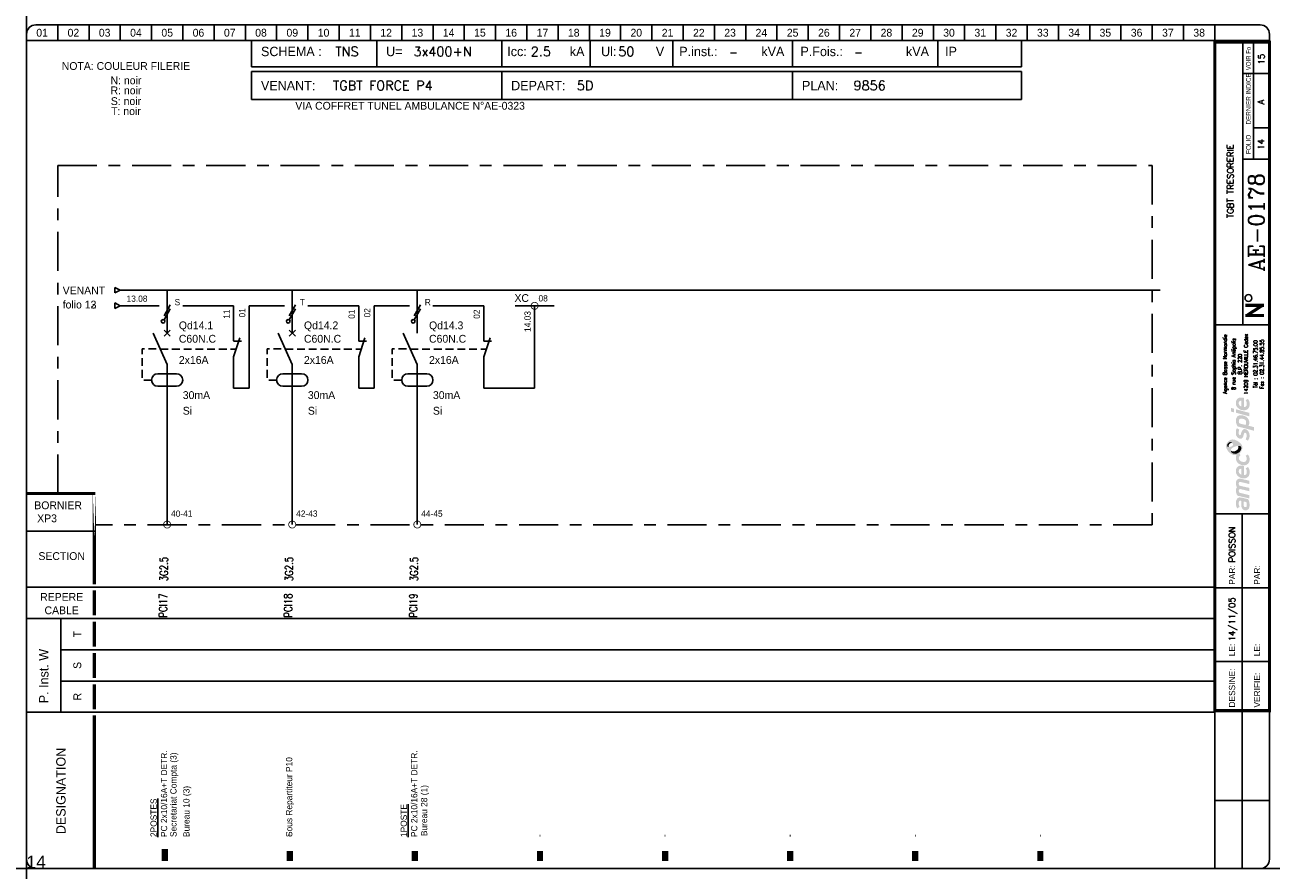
# Model space of a CAD drawing. Header units: millimetres. Extents: x 0 to 4898, y -1200 to 270.
# Tile 18 of 34: x 2000 to 2398, y -400 to -130. Entities that reach past the tile are written whole.
import ezdxf
from ezdxf.enums import TextEntityAlignment as Align

# ---------------------------------------------------------------- set-up
doc = ezdxf.new("R2010")
doc.units = ezdxf.units.MM
doc.header["$LTSCALE"] = 25
for name, pattern in [('AXES', [0.95, 0.5, -0.15, 0.15, -0.15]), ('CONTINU', [0]), ('DISCONTINU', [0.15, 0.1, -0.05])]:
    doc.linetypes.add(name, pattern=pattern)
doc.layers.get('0').update_dxf_attribs({"linetype": 'CONTINUOUS'})
doc.layers.get('Defpoints').update_dxf_attribs({"linetype": 'CONTINUOUS'})
for name, color, linetype in [('POINTILLE', 5, 'DISCONTINU'), ('TEXTE', 92, 'CONTINU'), ('TRAIAXE', 6, 'AXES'), ('TRAIFIN', 1, 'CONTINU'), ('TRAIGROS', 40, 'CONTINU'), ('TRAIMOY', 150, 'CONTINU')]:
    doc.layers.add(name, color=color, linetype=linetype)
doc.styles.add('ROMANC', font='romanc')
doc.styles.add('ROMANS8', font='ROMANS8.shx')
doc.styles.add('T1', font='arial.ttf')
doc.styles.add('TEXTE', font='txt8', dxfattribs={"height": 2.5})
doc.styles.add('TXT', font='txt', dxfattribs={"width": 0.8})

# ---------------------------------------------------------------- blocks, each defined once
blk = doc.blocks.new('CART')
at = {"layer": 'TEXTE', "color": 7}
for p, q in [((72.02, 264.91), (72.02, 256.49)), ((112.02, 264.91), (112.02, 256.49)), ((152.02, 264.91), (152.02, 256.49)), ((180.26, 264.91), (180.26, 256.49)), ((206.73, 264.91), (206.73, 256.49)), ((244.98, 264.91), (244.98, 256.49)), ((291.46, 264.91), (291.46, 256.49)), ((318.22, 264.91), (318.22, 256.49)), ((318.22, 256.49), (72.02, 256.49)), ((72, 255), (318.25, 255)), ((72, 246), (72, 255)), ((152, 255), (152, 246)), ((245, 255), (245, 246)), ((318.25, 255), (318.25, 246)), ((318.25, 246), (72, 246)), ((11.02, 79.91), (11.02, 49.91))]:
    blk.add_line(p, q, dxfattribs=at)
at = {"layer": 'TEXTE', "color": 7, "const_width": 1}
for points in [[(395.77, 180.16), (389.77, 180.16)], [(390.27, 176.91), (395.27, 180.16)], [(395.77, 176.91), (389.77, 176.91)]]:
    blk.add_lwpolyline(points, dxfattribs=at)
at = {"layer": 'TEXTE', "color": 7}
blk.add_circle((390.78, 182.5), 1.08, dxfattribs=at)
at = {"layer": 'TRAIAXE', "color": 6}
for p, q in [((10.02, 224.91), (360.02, 224.91)), ((10.02, 119.91), (10.02, 224.91)), ((360.02, 224.91), (360.02, 109.91)), ((360.02, 109.91), (22.02, 109.91))]:
    blk.add_line(p, q, dxfattribs=at)
at = {"layer": 'TRAIFIN', "color": 7}
for p, q in [((10.02, 269.91), (10.02, 264.91)), ((20.02, 269.91), (20.02, 264.91)), ((30.02, 269.91), (30.02, 264.91)), ((40.02, 269.91), (40.02, 264.91)), ((50.02, 269.91), (50.02, 264.91)), ((60.02, 269.91), (60.02, 264.91)), ((70.02, 269.91), (70.02, 264.91)), ((80.02, 269.91), (80.02, 264.91)), ((90.02, 269.91), (90.02, 264.91)), ((100.02, 269.91), (100.02, 264.91)), ((110.02, 269.91), (110.02, 264.91)), ((120.02, 269.91), (120.02, 264.91)), ((130.02, 269.91), (130.02, 264.91)), ((140.02, 269.91), (140.02, 264.91)), ((150.02, 269.91), (150.02, 264.91)), ((160.02, 269.91), (160.02, 264.91)), ((170.02, 269.91), (170.02, 264.91)), ((180.02, 269.91), (180.02, 264.91)), ((190.02, 269.91), (190.02, 264.91)), ((200.02, 269.91), (200.02, 264.91)), ((210.02, 269.91), (210.02, 264.91)), ((220.02, 269.91), (220.02, 264.91)), ((230.02, 269.91), (230.02, 264.91)), ((240.02, 269.91), (240.02, 264.91)), ((250.02, 269.91), (250.02, 264.91)), ((260.02, 269.91), (260.02, 264.91)), ((270.02, 269.91), (270.02, 264.91)), ((280.02, 269.91), (280.02, 264.91)), ((290.02, 269.91), (290.02, 264.91)), ((300.02, 269.91), (300.02, 264.91)), ((310.02, 269.91), (310.02, 264.91)), ((320.02, 269.91), (320.02, 264.91)), ((330.02, 269.91), (330.02, 264.91)), ((340.02, 269.91), (340.02, 264.91)), ((350.02, 269.91), (350.02, 264.91)), ((360.02, 269.91), (360.02, 264.91)), ((370.02, 269.91), (370.02, 264.91)), ((380.02, 269.91), (380.02, 264.91)), ((392.43, 226.95), (392.43, 264.41)), ((392.43, 237), (396.98, 237))]:
    blk.add_line(p, q, dxfattribs=at)
at = {"layer": 'TRAIGROS', "color": 7}
for p, q in [((3.02, 269.91), (394.52, 269.91)), ((0.02, 266.91), (0.02, 264.91)), ((397.52, 264.91), (0.02, 264.91)), ((397.52, 264.91), (0.02, 264.91)), ((0.02, 264.91), (0.02, 2.91)), ((389.02, 173.91), (389.02, 264.41)), ((397.52, 266.91), (397.52, 264.91)), ((397.52, 2.91), (397.52, 264.91)), ((389.02, 254.41), (397.02, 254.41)), ((389.02, 226.92), (397.02, 226.92)), ((380.02, 173.91), (397.52, 173.91)), ((380.02, 113.43), (397.53, 113.43)), ((0.02, 107.91), (22.02, 107.91)), ((0.02, 89.91), (380.02, 89.91)), ((11.02, 79.91), (0.02, 79.91)), ((11.02, 79.91), (380.02, 79.91)), ((11.02, 69.91), (380.02, 69.91)), ((11.02, 59.91), (380.02, 59.91)), ((0.02, 49.91), (380.02, 49.91)), ((380.02, -0.12), (380.02, 50.43)), ((3.02, -0.09), (394.52, -0.09))]:
    blk.add_line(p, q, dxfattribs=at)
for points, const_width in [([(380.02, 264.41), (380.02, 50.43), (397.52, 50.43), (397.52, 264.41), (380.02, 264.41)], 1), ([(0.02, 119.91), (22.02, 119.91)], 1), ([(21.73, 88.91), (21.73, 80.91)], 1), ([(21.73, 78.91), (21.73, 70.91)], 1), ([(21.73, 68.91), (21.73, 60.91)], 1), ([(21.73, 58.91), (21.73, 50.91)], 1), ([(21.73, 48.91), (21.73, 43.38)], 1), ([(21.73, 43.38), (21.73, -0.09)], 1), ([(44.23, 6.14), (44.23, 2.27)], 2), ([(84.23, 5.5), (84.23, 2.27)], 2), ([(124.23, 5.5), (124.23, 2.27)], 2), ([(164.23, 5.5), (164.23, 2.27)], 2), ([(204.23, 5.5), (204.23, 2.27)], 2), ([(244.23, 5.5), (244.23, 2.27)], 2), ([(284.23, 5.5), (284.23, 2.27)], 2), ([(324.23, 5.5), (324.23, 2.27)], 2)]:
    blk.add_lwpolyline(points, dxfattribs=dict(at, const_width=const_width))
at = {"layer": 'TRAIGROS', "color": 7, "const_width": 1}
blk.add_lwpolyline([(21.73, 119.95), (21.73, 90.91)], close=True, dxfattribs=at)
at = {"layer": 'TRAIGROS', "color": 7}
for centre, start, end in [((3.02, 266.91), 90, 180), ((394.52, 266.91), 0, 90), ((3.02, 2.91), 180, 270), ((394.52, 2.91), 270, 0)]:
    blk.add_arc(centre, 3, start, end, dxfattribs=at)
at = {"layer": 'TRAIMOY', "color": 7}
for p, q in [((388.77, -0.1), (388.77, 113.43)), ((380.02, 89.73), (397.53, 89.73)), ((380.02, 66.18), (397.53, 66.18)), ((380.02, 21.66), (397.53, 21.66))]:
    blk.add_line(p, q, dxfattribs=at)
at = {"layer": 'TEXTE', "color": 7}
for s, p in [('01', (5.02, 267.41)), ('02', (15.02, 267.41)), ('03', (25.02, 267.41)), ('04', (35.02, 267.41)), ('05', (45.02, 267.41)), ('06', (55.02, 267.41)), ('07', (65.02, 267.41)), ('08', (75.02, 267.41)), ('09', (85.02, 267.41)), ('10', (95.02, 267.41)), ('11', (105.02, 267.41)), ('12', (115.02, 267.41)), ('13', (125.02, 267.41)), ('14', (135.02, 267.41)), ('15', (145.02, 267.41)), ('16', (155.02, 267.41)), ('17', (165.02, 267.41)), ('18', (175.02, 267.41)), ('19', (185.02, 267.41)), ('20', (195.02, 267.41)), ('21', (205.02, 267.41)), ('22', (215.02, 267.41)), ('23', (225.02, 267.41)), ('24', (235.02, 267.41)), ('25', (245.02, 267.41)), ('26', (255.02, 267.41)), ('27', (265.02, 267.41)), ('28', (275.02, 267.41)), ('29', (285.02, 267.41)), ('30', (295.02, 267.41)), ('31', (305.02, 267.41)), ('32', (315.02, 267.41)), ('33', (325.02, 267.41)), ('34', (335.02, 267.41)), ('35', (345.02, 267.41)), ('36', (355.02, 267.41)), ('37', (365.02, 267.41)), ('38', (375.02, 267.41))]:
    blk.add_text(s, height=2.5, dxfattribs=at).set_placement(p, align=Align.MIDDLE)
for s, height, p in [('kA', 3, (173.77, 259.91)), ('Ul:', 3, (183.77, 259.91)), ('P.inst.:', 3, (208.77, 259.91)), ('kVA', 3, (235.02, 259.91)), ('P.Fois.:', 3, (247.52, 259.91)), ('kVA', 3, (281.27, 259.91)), ('SCHEMA :', 3, (75.02, 259.91)), ('U=', 3, (115.02, 259.91)), ('Icc:', 3, (153.77, 259.91)), ('V', 3, (201.27, 259.91)), ('IP', 3, (293.77, 259.91)), ('VENANT:', 3, (75, 249)), ('DEPART:', 3, (155, 249)), ('PLAN:', 3, (248, 249)), ('BORNIER', 2.5, (2.52, 114.91))]:
    blk.add_text(s, height=height, dxfattribs=at).set_placement(p)
at = {"layer": 'TEXTE', "color": 7, "width": 0.75}
blk.add_text('VOIR Fo', height=1.5, rotation=90, dxfattribs=at).set_placement((391.52, 255.41), (391.52, 262.91), align=Align.FIT)
at = {"layer": 'TEXTE', "color": 7, "style": 'TXT', "width": 0.8}
blk.add_text('DERNIER INDICE', height=1.5, rotation=90, dxfattribs=at).set_placement((391.52, 238.03))
at = {"layer": 'TEXTE', "color": 7}
for s, height, p in [('FOLIO', 1.5, (391.52, 231.67)), ('T', 2.5, (17.52, 74.91)), ('S', 2.5, (17.52, 64.91)), ('R', 2.5, (17.52, 54.91))]:
    blk.add_text(s, height=height, rotation=90, dxfattribs=at).set_placement(p, align=Align.CENTER)
for s, p in [('SECTION', (11.27, 98.66)), ('REPERE', (11.27, 85.59)), ('CABLE', (11.27, 81.3))]:
    blk.add_text(s, height=2.5, dxfattribs=at).set_placement(p, align=Align.CENTER)
for s, height, p in [('PAR:', 2, (386.53, 90.73)), ('PAR:', 2, (394.53, 90.73)), ('P. Inst. W', 3, (7.05, 52.81)), ('LE:', 2, (386.53, 67.86)), ('LE:', 2, (394.53, 67.86)), ('DESSINE:', 2, (386.53, 51.43)), ('VERIFIE:', 2, (394.53, 51.43)), ('DESIGNATION', 3, (12.52, 10.91))]:
    blk.add_text(s, height=height, rotation=90, dxfattribs=at).set_placement(p)
at = {"layer": 'TEXTE', "color": 4, "style": 'ROMANC'}
for tag, height, p in [('FOLIO_SUIVANT', 2, (395.92, 258.95)), ('INDICE', 2, (395.81, 245.26)), ('FOLIO', 2, (395.81, 231.67)), ('NUMERO', 5, (395.81, 206.7))]:
    blk.add_attdef(tag, text='', height=height, rotation=90, dxfattribs=at).set_placement(p, align=Align.CENTER)
for tag, p, height in [('REGIME_DE_NEUTRE', (98.77, 259.91), 3), ('TENSION', (123.77, 259.91), 3), ('ICC', (161.27, 259.91), 3), ('UI', (189.27, 259.91), 3), ('P_INSTAL', (224.73, 259.91), 2.5), ('PUISSSANCE_DE_FOISO', (264.73, 259.91), 2.5), ('VENANT_DE', (98, 249), 3), ('DEPART', (176, 249), 3), ('PLAN', (264.5, 249), 3)]:
    blk.add_attdef(tag, p, '', height=height, dxfattribs=at)
blk.add_attdef('INTITULE_DU_PLAN', text='', height=2, rotation=90, dxfattribs=at).set_placement((385.02, 219.91), align=Align.MIDDLE)
for tag, p in [('DESSINATEUR', (386.55, 97.87)), ('DATE', (386.53, 72.67))]:
    blk.add_attdef(tag, p, '', height=2, rotation=90, dxfattribs=at)
blk = doc.blocks.new('JC')
at = {"layer": 'TEXTE'}
for s, p in [('NOTA: COULEUR FILERIE', (10.73, 20.01)), ('N: noir', (10.73, 15.46)), ('R: noir', (10.73, 12.25)), ('S: noir', (10.73, 8.81)), ('T: noir', (10.73, 5.6))]:
    blk.add_text(s, height=2.5, dxfattribs=at).set_placement(p, align=Align.MIDDLE)
blk = doc.blocks.new('LOGO')
h = blk.add_hatch(color=187)
h.paths.add_polyline_path([(0.27, -25.15), (-0.26, -25.03), (-0.61, -25.01), (-0.96, -25.01), (-1.3, -25.15), (-1.56, -25.39), (-1.76, -25.66), (-1.92, -26.06), (-2.01, -26.61), (-2, -27.13), (-1.95, -27.54), (-1.82, -27.98), (-1.59, -28.49), (-0.78, -28.03), (-0.88, -27.84), (-0.99, -27.58), (-1.06, -27.27), (-1.09, -26.94), (-1.07, -26.65), (-1.03, -26.36), (-0.9, -26.15), (-0.74, -26.05), (-0.59, -26.04), (-0.23, -26.1), (-0.26, -26.47), (-0.29, -26.77), (-0.31, -27.1), (-0.31, -27.41), (-0.26, -27.77), (-0.19, -28.1), (-0.05, -28.44), (0.2, -28.78), (0.48, -28.98), (0.87, -29.11), (1.22, -29.1), (1.58, -29.04), (1.84, -28.87), (2.14, -28.53), (2.3, -28.16), (2.37, -27.71), (2.36, -27.1), (2.28, -26.51), (2.08, -25.89), (1.89, -25.54), (0.84, -25.3)])
h.paths.add_polyline_path([(0.54, -26.31), (1.32, -26.47), (1.41, -26.69), (1.48, -27.01), (1.49, -27.42), (1.48, -27.74), (1.4, -27.9), (1.29, -28.03), (1.14, -28.09), (0.96, -28.1), (0.81, -28.07), (0.69, -27.97), (0.6, -27.85), (0.54, -27.71), (0.5, -27.54), (0.49, -27.3), (0.49, -27.06), (0.5, -26.59)], flags=16)
h.paths.add_polyline_path([(-0.88, -23.47), (-0.97, -23.29), (-1.06, -23.08), (-1.08, -22.86), (-1.05, -22.63), (-0.97, -22.45), (-0.79, -22.36), (-0.5, -22.33), (2.29, -23.01), (2.29, -21.94), (-0.8, -21.24), (-0.96, -21.08), (-1.06, -20.77), (-1.1, -20.45), (-1, -20.2), (-0.87, -20.11), (-0.7, -20.03), (-0.48, -20.05), (2.29, -20.7), (2.29, -19.65), (-0.36, -19.01), (-0.65, -19), (-1.01, -19.01), (-1.3, -19.12), (-1.55, -19.28), (-1.77, -19.54), (-1.9, -19.8), (-1.98, -20), (-2.02, -20.38), (-2.01, -20.76), (-1.91, -21.13), (-1.79, -21.45), (-1.64, -21.71), (-1.75, -21.83), (-1.89, -22.08), (-1.98, -22.36), (-2.01, -22.66), (-2.01, -23), (-1.95, -23.36), (-1.85, -23.71), (-1.69, -24.08), (-1.5, -24.43), (2.29, -25.32), (2.29, -24.26)])
h.paths.add_polyline_path([(-0.19, -14.81), (-0.51, -14.81), (-0.91, -14.88), (-1.19, -15), (-1.42, -15.16), (-1.64, -15.38), (-1.83, -15.67), (-1.95, -15.97), (-2, -16.26), (-2.02, -16.52), (-2.01, -16.84), (-1.96, -17.15), (-1.84, -17.46), (-1.65, -17.81), (-1.41, -18.09), (-1.14, -18.33), (-0.89, -18.51), (-0.59, -18.68), (-0.17, -18.82), (0.24, -18.89), (0.59, -18.91), (0.98, -18.88), (1.37, -18.75), (1.77, -18.51), (2.17, -18.06), (2.33, -17.58), (2.38, -17.11), (2.38, -16.56), (2.33, -16.15), (2.2, -15.79), (2.03, -15.5), (1.82, -15.25), (1.14, -15.68), (1.3, -15.94), (1.42, -16.3), (1.49, -16.68), (1.49, -16.99), (1.43, -17.33), (1.23, -17.63), (0.99, -17.81), (0.79, -17.86), (0.6, -17.84), (0.6, -14.97), (0.23, -14.85)])
h.paths.add_polyline_path([(-0.26, -17.69), (-0.43, -17.64), (-0.58, -17.55), (-0.76, -17.39), (-0.9, -17.24), (-1.01, -17.02), (-1.06, -16.86), (-1.08, -16.63), (-1.06, -16.36), (-0.96, -16.16), (-0.83, -15.98), (-0.62, -15.87), (-0.44, -15.83), (-0.26, -15.83)], flags=16)
h.paths.add_polyline_path([(-0.09, -13.56), (-0.44, -13.4), (-0.74, -13.16), (-0.95, -12.9), (-1.04, -12.61), (-1.08, -12.36), (-1.02, -12.05), (-0.89, -11.83), (-0.73, -11.69), (-0.61, -11.61), (-0.5, -11.55), (-0.88, -10.89), (-1.08, -11.04), (-1.32, -11.18), (-1.51, -11.28), (-1.78, -11.38), (-1.87, -11.55), (-1.97, -11.89), (-2.01, -12.3), (-1.98, -12.76), (-1.82, -13.35), (-1.54, -13.76), (-1.25, -14.08), (-0.85, -14.34), (-0.48, -14.51), (-0.05, -14.65), (0.44, -14.71), (0.94, -14.69), (1.47, -14.5), (1.83, -14.25), (2.09, -13.94), (2.26, -13.6), (2.36, -13.21), (2.39, -12.82), (2.37, -12.43), (2.27, -11.98), (2.07, -11.58), (1.82, -11.23), (1.12, -11.67), (1.29, -11.95), (1.43, -12.27), (1.45, -12.61), (1.43, -12.96), (1.23, -13.36), (0.95, -13.57), (0.61, -13.63), (0.31, -13.63)])
h.paths.add_polyline_path([(1.25, -3.19), (0.94, -3.13), (0.59, -3.14), (0.32, -3.25), (0.1, -3.49), (-0.12, -3.81), (-0.25, -4.17), (-0.38, -4.62), (-0.46, -4.92), (-0.59, -5.03), (-0.74, -5.08), (-0.86, -5.03), (-0.96, -4.94), (-1.06, -4.74), (-1.12, -4.53), (-1.11, -4.23), (-1.07, -3.86), (-1.01, -3.51), (-0.93, -3.23), (-1.72, -2.85), (-1.84, -3.12), (-1.93, -3.4), (-1.97, -3.68), (-2, -3.98), (-2.02, -4.32), (-2, -4.65), (-1.94, -5.01), (-1.8, -5.31), (-1.64, -5.58), (-1.4, -5.84), (-1.11, -6.04), (-0.85, -6.17), (-0.56, -6.2), (-0.24, -6.15), (0.01, -5.99), (0.18, -5.81), (0.32, -5.51), (0.41, -5.18), (0.51, -4.86), (0.57, -4.63), (0.67, -4.45), (0.78, -4.33), (0.97, -4.29), (1.15, -4.35), (1.3, -4.55), (1.41, -4.85), (1.44, -5.24), (1.41, -5.62), (1.33, -5.91), (1.23, -6.15), (1.09, -6.39), (1.78, -6.81), (1.86, -6.74), (1.97, -6.61), (2.14, -6.32), (2.27, -6), (2.36, -5.62), (2.37, -5.24), (2.35, -4.86), (2.3, -4.52), (2.19, -4.21), (2.03, -3.92), (1.85, -3.65), (1.57, -3.35)])
h.paths.add_polyline_path([(1.14, 0.91), (0.82, 1.08), (0.5, 1.2), (0.1, 1.27), (-0.26, 1.3), (-0.73, 1.29), (-1.12, 1.19), (-1.38, 1.04), (-1.61, 0.8), (-1.77, 0.55), (-1.89, 0.33), (-1.98, 0.01), (-2.01, -0.32), (-1.99, -0.65), (-1.95, -1.02), (-1.88, -1.34), (-1.76, -1.63), (-1.63, -1.96), (-1.52, -2.24), (3.84, -3.66), (3.84, -2.51), (1.96, -2.01), (2.11, -1.85), (2.24, -1.56), (2.27, -1.32), (2.29, -1.04), (2.27, -0.75), (2.21, -0.44), (2.07, -0.1), (1.9, 0.2), (1.71, 0.44), (1.43, 0.71)])
h.paths.add_polyline_path([(0.98, -1.77), (-0.92, -1.28), (-0.98, -1.1), (-1.05, -0.84), (-1.07, -0.56), (-1.04, -0.29), (-0.94, -0.06), (-0.77, 0.11), (-0.53, 0.2), (-0.24, 0.22), (0.04, 0.2), (0.35, 0.13), (0.58, 0.05), (0.81, -0.07), (1.02, -0.24), (1.19, -0.46), (1.27, -0.68), (1.28, -0.93), (1.28, -1.16), (1.24, -1.43), (1.15, -1.61)], flags=16)
h.paths.add_polyline_path([(-1.97, 3.22), (-1.97, 2.11), (2.35, 0.95), (2.35, 2.06)])
h.paths.add_polyline_path([(-3.55, 3.65), (-3.55, 2.48), (-2.65, 2.25), (-2.65, 3.43)])
h.paths.add_polyline_path([(-0.19, 6.99), (-0.51, 6.99), (-0.91, 6.92), (-1.19, 6.81), (-1.42, 6.64), (-1.64, 6.43), (-1.83, 6.14), (-1.95, 5.83), (-2, 5.54), (-2.02, 5.28), (-2.01, 4.96), (-1.96, 4.66), (-1.84, 4.34), (-1.65, 4), (-1.41, 3.71), (-1.14, 3.48), (-0.89, 3.29), (-0.59, 3.12), (-0.17, 2.98), (0.24, 2.92), (0.59, 2.89), (0.98, 2.93), (1.37, 3.06), (1.77, 3.29), (2.17, 3.75), (2.33, 4.22), (2.38, 4.7), (2.38, 5.24), (2.33, 5.65), (2.2, 6.02), (2.03, 6.3), (1.82, 6.56), (1.14, 6.13), (1.3, 5.87), (1.42, 5.5), (1.49, 5.12), (1.49, 4.82), (1.43, 4.47), (1.23, 4.17), (0.99, 4), (0.79, 3.94), (0.6, 3.96), (0.6, 6.83), (0.23, 6.96)])
h.paths.add_polyline_path([(-0.26, 4.11), (-0.43, 4.16), (-0.58, 4.26), (-0.76, 4.42), (-0.9, 4.56), (-1.01, 4.78), (-1.06, 4.95), (-1.08, 5.17), (-1.06, 5.44), (-0.96, 5.64), (-0.83, 5.82), (-0.62, 5.93), (-0.44, 5.97), (-0.26, 5.97)], flags=16)
h = blk.add_hatch(color=135)
h.paths.add_polyline_path([(-2.62, -6.48), (-2.99, -6.44), (-3.33, -6.46), (-3.66, -6.54), (-3.9, -6.66), (-4.19, -6.88), (-4.48, -7.12), (-4.72, -7.4), (-4.9, -7.71), (-5.08, -8.08), (-5.15, -8.51), (-5.14, -8.84), (-5.03, -9.22), (-4.88, -9.56), (-4.68, -9.88), (-4.46, -10.22), (-4.19, -10.51), (-3.87, -10.81), (-3.57, -11.02), (-3.23, -11.21), (-2.91, -11.36), (-2.54, -11.44), (-2.16, -11.45), (-1.78, -11.38), (-1.51, -11.28), (-1.32, -11.18), (-1.08, -11.04), (-0.88, -10.89), (-0.73, -10.77), (-0.54, -10.54), (-0.29, -10.22), (-0.06, -9.77), (0.06, -9.2), (0.05, -8.64), (-0.11, -8.22), (-0.36, -7.85), (-0.69, -7.52), (-1.07, -7.21), (-1.43, -6.95), (-1.9, -6.73), (-2.27, -6.57)])
h.paths.add_polyline_path([(-2.94, -7.94), (-2.93, -8.06), (-2.93, -8.18), (-2.98, -8.34), (-3.08, -8.43), (-3.22, -8.54), (-3.43, -8.66), (-3.65, -8.75), (-3.89, -8.84), (-4.16, -8.87), (-4.34, -8.85), (-4.5, -8.82), (-4.67, -8.73), (-4.76, -8.58), (-4.8, -8.43), (-4.79, -8.24), (-4.75, -8.06), (-4.69, -7.92), (-4.59, -7.78), (-4.48, -7.64), (-4.34, -7.51), (-4.19, -7.41), (-4, -7.31), (-3.79, -7.28), (-3.58, -7.31), (-3.42, -7.38), (-3.25, -7.49), (-3.12, -7.62), (-3.02, -7.79)], flags=16)
h.paths.add_polyline_path([(-1.84, -8.57), (-1.32, -8.49), (-1.12, -8.49), (-0.87, -8.49), (-0.65, -8.57), (-0.45, -8.72), (-0.32, -8.9), (-0.26, -9.1), (-0.28, -9.35), (-0.35, -9.63), (-0.51, -9.97), (-0.73, -10.32), (-1.02, -10.58), (-1.39, -10.82), (-1.78, -10.98), (-2.23, -11.04), (-2.55, -11.01), (-2.82, -10.95), (-3.16, -10.77), (-3.4, -10.52), (-3.53, -10.28), (-3.6, -10.02), (-3.6, -9.73), (-3.5, -9.48), (-3.31, -9.23), (-3, -9.04), (-2.68, -8.88), (-2.26, -8.71)], flags=16)
h = blk.add_hatch(color=253)
h.paths.add_polyline_path([(-4, -7.31), (-4.19, -7.41), (-4.34, -7.51), (-4.48, -7.64), (-4.59, -7.78), (-4.69, -7.92), (-4.75, -8.06), (-4.79, -8.24), (-4.8, -8.43), (-4.76, -8.58), (-4.67, -8.73), (-4.5, -8.82), (-4.34, -8.85), (-4.36, -8.64), (-4.33, -8.43), (-4.27, -8.21), (-4.19, -8.05), (-4.09, -7.91), (-3.95, -7.79), (-3.82, -7.69), (-3.65, -7.62), (-3.47, -7.58), (-3.28, -7.58), (-3.12, -7.62), (-3.25, -7.49), (-3.42, -7.38), (-3.58, -7.31), (-3.79, -7.28)])
h.paths.add_polyline_path([(-0.87, -8.49), (-1.12, -8.49), (-1.32, -8.49), (-1.27, -8.65), (-1.22, -8.89), (-1.24, -9.17), (-1.31, -9.4), (-1.45, -9.63), (-1.67, -9.84), (-1.91, -10), (-2.2, -10.15), (-2.48, -10.22), (-2.71, -10.25), (-2.97, -10.24), (-3.22, -10.21), (-3.44, -10.12), (-3.6, -10.02), (-3.53, -10.28), (-3.4, -10.52), (-3.16, -10.77), (-2.82, -10.95), (-2.55, -11.01), (-2.23, -11.04), (-1.78, -10.98), (-1.39, -10.82), (-1.02, -10.58), (-0.73, -10.32), (-0.51, -9.97), (-0.35, -9.63), (-0.28, -9.35), (-0.26, -9.1), (-0.32, -8.9), (-0.45, -8.72), (-0.65, -8.57)])
at = {"color": 7, "style": 'ROMANS8', "width": 0.8}
for s, height, p in [('Agence Basse Normandie', 1.2384, (-4.85, 17.68)), ('8 rue Sophia Antipolis', 1.2384, (-2.12, 17.68)), ('14209 HEROUVILLE Cedex', 1.2384, (1.84, 17.68)), ('B.P. 220', 1.238, (-0.08, 17.68)), ('Tél : 02.31.46.75.00', 1.2384, (4.88, 17.68)), ('Fax : 02.31.44.85.55', 1.2384, (6.91, 17.68))]:
    blk.add_text(s, height=height, rotation=90, dxfattribs=at).set_placement(p, align=Align.CENTER)
blk = doc.blocks.new('U75')
at = {"layer": 'TRAIFIN', "const_width": 0.25}
blk.add_lwpolyline([(-1.125, 0, 1), (1.125, 0, 1)], format="xyb", close=True, dxfattribs=at)
blk = doc.blocks.new('U100')
at = {"layer": 'TRAIFIN'}
for p, q in [((1.11, 2.62), (-0.89, -0.88)), ((-0.89, -2.13), (1.11, 1.37))]:
    blk.add_line(p, q, dxfattribs=at)
blk.add_circle((-1.18, -2.64), 0.585, dxfattribs=at)
blk = doc.blocks.new('R12')
at = {"layer": 'TRAIFIN'}
blk.add_line((0, 0), (0, 10), dxfattribs=at)
at = {"layer": 'TRAIGROS'}
for p, q in [((2, 16), (0, 10)), ((0, 15), (2.5, 15))]:
    blk.add_line(p, q, dxfattribs=at)

msp = doc.modelspace()

# ---------------------------------------------------------------- linework, layer by layer
for p, q in [((2028.2, -213.99), (2029.98, -214.87)), ((2028.2, -213.99), (2028.2, -215.76)), ((2028.2, -213.99), (2028.2, -215.76)), ((2028.2, -213.99), (2029.98, -214.87)), ((2028.2, -215.76), (2029.98, -214.87)), ((2028.2, -215.76), (2029.98, -214.87)), ((2028.2, -218.99), (2028.2, -220.76)), ((2028.2, -218.99), (2029.98, -219.87)), ((2028.2, -218.99), (2029.98, -219.87)), ((2028.2, -218.99), (2028.2, -220.76)), ((2028.2, -220.76), (2029.98, -219.87)), ((2028.2, -220.76), (2029.98, -219.87))]:
    msp.add_line(p, q)
at = {"layer": 'Defpoints', "ltscale": 0.25}
for p, direction in [((2000, 0), (0, -1)), ((0, -400), (1, 0))]:
    msp.add_xline(p, direction, dxfattribs=at)
at = {"layer": 'POINTILLE'}
for p, q in [((2042.78, -233.77), (2067.04, -233.77)), ((2082.78, -233.77), (2107.04, -233.77)), ((2122.78, -233.77), (2147.04, -233.77))]:
    msp.add_line(p, q, dxfattribs=at)
at = {"layer": 'POINTILLE', "flags": 128}
for points in [[(2039.98, -243.66), (2036.98, -243.66), (2036.98, -233.66), (2041.98, -233.66)], [(2079.98, -243.66), (2076.98, -243.66), (2076.98, -233.66), (2081.98, -233.66)], [(2119.98, -243.66), (2116.98, -243.66), (2116.98, -233.66), (2121.98, -233.66)]]:
    msp.add_lwpolyline(points, dxfattribs=at)
at = {"layer": 'TRAIAXE'}
msp.add_line((2156.23, -219.91), (2168.73, -219.91), dxfattribs=at)
at = {"layer": 'TRAIFIN'}
for p, q in [((2066.23, -231.16), (2066.23, -219.87)), ((2071.23, -246.27), (2071.23, -219.91)), ((2106.23, -231.2), (2106.23, -219.91)), ((2111.23, -246.27), (2111.23, -219.91)), ((2146.23, -231.2), (2146.23, -219.91)), ((2162.48, -246.27), (2162.48, -219.91)), ((2066.23, -246.2), (2066.23, -246.27)), ((2066.23, -246.27), (2071.23, -246.27)), ((2106.23, -246.2), (2106.23, -246.27)), ((2106.23, -246.27), (2111.23, -246.27)), ((2146.23, -246.2), (2146.23, -246.27)), ((2146.23, -246.27), (2162.48, -246.27))]:
    msp.add_line(p, q, dxfattribs=at)
for points in [[(2029.98, -219.87), (2042.48, -219.87)], [(2029.98, -219.87), (2042.48, -219.87)], [(2049.98, -219.87), (2066.23, -219.87)], [(2071.23, -219.91), (2082.48, -219.91)], [(2089.98, -219.91), (2106.23, -219.91)], [(2111.23, -219.91), (2122.48, -219.91)], [(2129.98, -219.91), (2146.23, -219.91)]]:
    msp.add_lwpolyline(points, dxfattribs=at)
at = {"layer": 'TRAIGROS'}
for p, q in [((2362.48, -214.91), (2029.98, -214.91)), ((2362.48, -214.91), (2029.98, -214.91)), ((2040.48, -228.66), (2044.98, -238.66)), ((2043.98, -227.66), (2045.98, -229.66)), ((2043.98, -229.66), (2045.98, -227.66)), ((2080.48, -228.66), (2084.98, -238.66)), ((2083.98, -229.66), (2085.98, -227.66)), ((2083.98, -227.66), (2085.98, -229.66)), ((2120.48, -228.66), (2124.98, -238.66)), ((2041.98, -241.66), (2047.98, -241.66)), ((2081.98, -241.66), (2087.98, -241.66)), ((2121.98, -241.66), (2127.98, -241.66)), ((2047.98, -245.66), (2041.98, -245.66)), ((2087.98, -245.66), (2081.98, -245.66)), ((2127.98, -245.66), (2121.98, -245.66))]:
    msp.add_line(p, q, dxfattribs=at)
for centre, start, end in [((2041.98, -243.66), 90, 270), ((2047.98, -243.66), 270, 90), ((2081.98, -243.66), 90, 270), ((2087.98, -243.66), 270, 90), ((2121.98, -243.66), 90, 270), ((2127.98, -243.66), 270, 90)]:
    msp.add_arc(centre, 2, start, end, dxfattribs=at)
at = {"layer": 'TRAIMOY'}
for p, q in [((2044.98, -214.91), (2044.98, -228.66)), ((2084.98, -214.91), (2084.98, -228.66)), ((2124.98, -214.91), (2124.98, -228.66)), ((2044.98, -238.66), (2044.98, -289.91)), ((2084.98, -238.66), (2084.98, -289.91)), ((2124.98, -238.66), (2124.98, -289.91))]:
    msp.add_line(p, q, dxfattribs=at)

# ---------------------------------------------------------------- block references
msp.add_blockref('CART', (1999.98, -399.91)).add_auto_attribs({'INTITULE_DU_PLAN': 'TGBT TRESORERIE', 'NUMERO': 'AE-0178', 'FOLIO': '14', 'INDICE': 'A', 'FOLIO_SUIVANT': '15', 'REGIME_DE_NEUTRE': 'TNS', 'TENSION': '3x400+N', 'ICC': '2.5', 'UI': '50', 'P_INSTAL': '-', 'PUISSSANCE_DE_FOISO': '-', 'VENANT_DE': 'TGBT FORCE P4', 'DEPART': '5D', 'PLAN': '9856', 'DATE': '14/11/05', 'DESSINATEUR': 'POISSON'})
for name, p in [('JC', (2021.08, -163.16)), ('LOGO', (2388.75, -256.24))]:
    msp.add_blockref(name, p)
at = {"layer": 'TEXTE'}
for p in [(2066.23, -246.2), (2106.23, -246.2), (2146.23, -246.2)]:
    msp.add_blockref('R12', p, dxfattribs=at)
at = {"layer": 'TRAIFIN'}
for p in [(2162.48, -219.91), (2044.98, -289.91), (2084.98, -289.91), (2124.98, -289.91)]:
    msp.add_blockref('U75', p, dxfattribs=at)
at = {"layer": 'TRAIMOY'}
for p in [(2044.87, -222.23), (2084.87, -222.23), (2124.87, -222.23)]:
    msp.add_blockref('U100', p, dxfattribs=at)

# ---------------------------------------------------------------- texts
at = {"layer": 'Defpoints', "ltscale": 0.25, "insert": (1999.98, -395.89), "char_height": 4, "attachment_point": 1, "style": 'T1'}
msp.add_mtext_dynamic_manual_height_columns('14', width=90.3923, gutter_width=20, heights=[0], dxfattribs=at)
at = {"layer": 'TEXTE'}
for s, height, p in [('VENANT', 2.5, (2011.58, -216.23)), ('VENANT', 2.5, (2011.58, -216.23)), ('folio 13', 2.5, (2011.58, -220.76)), ('folio 12', 2.5, (2011.58, -220.76)), ('S', 2, (2047.37, -219.73)), ('T', 2, (2087.37, -219.73)), ('R', 2, (2127.37, -219.73)), ('08', 2, (2163.73, -218.51)), ('Qd14.1', 2.5, (2048.73, -227.41)), ('Qd14.2', 2.5, (2088.73, -227.41)), ('Qd14.3', 2.5, (2128.73, -227.41)), ('C60N.C', 2.5, (2048.73, -231.7)), ('C60N.C', 2.5, (2088.73, -231.7)), ('C60N.C', 2.5, (2128.73, -231.7)), ('2x16A', 2.5, (2048.73, -238.48)), ('2x16A', 2.5, (2088.73, -238.48)), ('2x16A', 2.5, (2128.73, -238.48)), ('30mA', 2.5, (2049.98, -249.73)), ('30mA', 2.5, (2089.98, -249.73)), ('30mA', 2.5, (2129.98, -249.73)), ('Si', 2.5, (2049.98, -254.73)), ('Si', 2.5, (2089.98, -254.73)), ('Si', 2.5, (2129.98, -254.73)), ('40-41', 2, (2046.23, -287.41)), ('42-43', 2, (2086.23, -287.41)), ('44-45', 2, (2126.23, -287.41))]:
    msp.add_text(s, height=height, dxfattribs=at).set_placement(p)
for s, height, p in [('13.08', 2, (2035.35, -217.62)), ('XC', 2.5, (2158.37, -217.41))]:
    msp.add_text(s, height=height, dxfattribs=at).set_placement(p, align=Align.MIDDLE)
for s, p in [('11', (2063.98, -222.55)), ('01', (2068.98, -222.15)), ('01', (2103.98, -222.58)), ('02', (2108.98, -222.15)), ('02', (2143.98, -222.58)), ('14.03', (2160.23, -224.93))]:
    msp.add_text(s, height=2, rotation=90, dxfattribs=at).set_placement(p, align=Align.MIDDLE)
at = {"layer": 'TEXTE', "color": 4}
msp.add_text(' XP3', height=2.5, dxfattribs=at).set_placement((2002.5, -289.17))
at = {"layer": 'TEXTE', "style": 'TEXTE', "width": 0.8}
for s, p in [('3G2.5', (2045.17, -304.16)), ('3G2.5', (2085.17, -304.16)), ('3G2.5', (2125.17, -304.16)), ('PCI17', (2044.94, -315.82)), ('PCI18', (2084.94, -315.82)), ('PCI19', (2124.94, -315.82))]:
    msp.add_text(s, height=2.5, rotation=90, dxfattribs=at).set_placement(p, align=Align.CENTER)
at = {"layer": 'TEXTE', "ltscale": 0.9}
for s, p in [('Secretariat Compta (3)', (2047.98, -389.91)), ('PC 2x10/16A+T DETR.', (2044.98, -389.91)), ('Sous Repartiteur P10 ', (2084.98, -389.91)), ('PC 2x10/16A+T DETR.', (2124.98, -389.91)), ('Bureau 10 (3)', (2052.13, -389.91)), ('Bureau 28 (1)', (2128.14, -389.63)), ('%%U2POSTES', (2041.65, -389.91)), ('%%U1POSTE', (2121.65, -389.91)), ('-', (2044.98, -389.91)), ('-', (2084.98, -389.91)), ('-', (2124.98, -389.91)), ('-', (2164.98, -389.91)), ('-', (2204.98, -389.91)), ('-', (2244.98, -389.91)), ('-', (2284.98, -389.91)), ('-', (2324.98, -389.91))]:
    msp.add_text(s, height=2, rotation=90, dxfattribs=at).set_placement(p)
at = {"layer": 'TRAIFIN', "insert": (2085.97, -154.63), "char_height": 2.5, "width": 110.432, "attachment_point": 1}
msp.add_mtext('VIA COFFRET TUNEL AMBULANCE N°AE-0323', dxfattribs=at)

doc.saveas('drawing.dxf')
